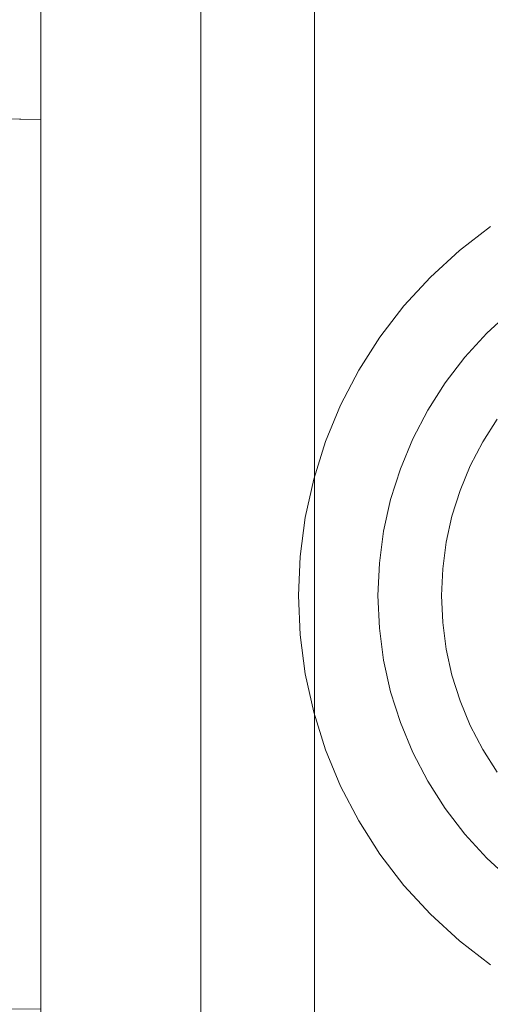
# Model space of a CAD drawing. Header units: millimetres. Extents: x 1865 to 2161, y 1201 to 1385.
# Tile 3 of 40: x 1900 to 1915, y 1216 to 1247. Entities that reach past the tile are written whole.
import ezdxf

# ---------------------------------------------------------------- set-up
doc = ezdxf.new("R2010")
doc.units = ezdxf.units.MM
doc.header["$LTSCALE"] = 25.4
doc.layers.add('Lighting-Moving Light', color=7, linetype='Continuous', lineweight=5)

# ---------------------------------------------------------------- blocks, each defined once
blk = doc.blocks.new('Group-1')
at = {"layer": 'Lighting-Moving Light', "color": 7, "linetype": 'Continuous', "lineweight": 5, "transparency": 33554687}
for points in [[(-112, -92, -21.465), (-107.035, -87.035, -16.5), (-107.035, 87.035, -16.5), (-112, 92, -21.465)], [(-107.035, -87.035, -16.5), (107.035, -87.035, -16.5), (107.035, 87.035, -16.5), (-107.035, 87.035, -16.5)], [(103.5, -83.5, -108.466), (-103.5, -83.5, -108.466), (-103.5, 83.5, -108.466), (103.5, 83.5, -108.466)], [(-112, -49.211, -47.544), (-112, -49.211, -77.387), (-118.833, -49.092, -77.387), (-118.833, -49.092, -47.544)]]:
    blk.add_3dface(points, dxfattribs=at)
for points, invisible_edges in [([(-112, -92, -99.966), (-112, 92, -99.965), (-112, 92, -99.966)], 9), ([(-112, 92, -99.966), (-103.5, 83.5, -108.466), (-103.5, -83.5, -108.466), (-112, -92, -99.966)], 8), ([(-112, -92, -99.966), (-112, -92, -99.965), (-112, 92, -99.965)], 8), ([(-112, 49.211, -47.544), (-112, -49.211, -47.544), (-112, 92, -21.465)], 11), ([(-112, 49.211, -77.387), (-112, 76.845, -77.387), (-112, 92, -99.965), (-112, -92, -99.965)], 10), ([(-112, -92, -21.465), (-112, 92, -21.465), (-112, -49.211, -47.544), (-112, -76.845, -47.544)], 10), ([(-112, -49.211, -77.387), (-112, 49.211, -77.387), (-112, -92, -99.965)], 11), ([(-112, -49.211, -77.387), (-112, -49.211, -47.544), (-112, 49.211, -47.544), (-112, 49.211, -77.387)], 10), ([(-118.833, -49.092, -77.387), (-112, -49.211, -77.387), (-112, -76.845, -77.387), (-116.521, -76.805, -77.387)], 8), ([(-116.521, -76.805, -47.544), (-112, -76.845, -47.544), (-112, -49.211, -47.544), (-118.833, -49.092, -47.544)], 8), ([(-112, -92, -99.965), (-112, -76.845, -77.387), (-112, -49.211, -77.387)], 9), ([(-99.899, -54.101, -16.465), (-98.999, -53.275, -16.465), (-98.03, -52.532, -16.465), (-90, -64, -16.465)], 12), ([(-98.03, -52.532, -16.465), (-98.999, -53.275, -16.465), (-97.41, -55.169, -1.637), (-96.612, -54.556, -1.637)], 10), ([(-98.999, -53.275, -16.465), (-99.899, -54.101, -16.465), (-98.152, -55.848, -1.637), (-97.41, -55.169, -1.637)], 10), ([(-101.468, -55.97, -16.465), (-100.725, -55.001, -16.465), (-99.899, -54.101, -16.465), (-90, -64, -16.465)], 12), ([(-99.899, -54.101, -16.465), (-100.725, -55.001, -16.465), (-98.831, -56.59, -1.637), (-98.152, -55.848, -1.637)], 10), ([(-100.725, -55.001, -16.465), (-101.468, -55.97, -16.465), (-99.444, -57.388, -1.637), (-98.831, -56.59, -1.637)], 10), ([(-98.128, -55.872, -1.475), (-97.389, -55.195, -1.475), (-97.41, -55.169, -1.637), (-98.152, -55.848, -1.637)], 11), ([(-98.095, -55.905, -1.316), (-97.358, -55.231, -1.316), (-97.389, -55.195, -1.475), (-98.128, -55.872, -1.475)], 15), ([(-98.052, -55.948, -1.162), (-97.32, -55.277, -1.162), (-97.358, -55.231, -1.316), (-98.095, -55.905, -1.316)], 15), ([(-98.001, -55.999, -1.014), (-97.273, -55.332, -1.014), (-97.32, -55.277, -1.162), (-98.052, -55.948, -1.162)], 15), ([(-102.688, -58.083, -16.465), (-102.124, -57, -16.465), (-101.468, -55.97, -16.465), (-90, -64, -16.465)], 12), ([(-101.468, -55.97, -16.465), (-102.124, -57, -16.465), (-99.984, -58.236, -1.637), (-99.444, -57.388, -1.637)], 10), ([(-98.805, -56.611, -1.475), (-98.128, -55.872, -1.475), (-98.152, -55.848, -1.637), (-98.831, -56.59, -1.637)], 11), ([(-98.769, -56.642, -1.316), (-98.095, -55.905, -1.316), (-98.128, -55.872, -1.475), (-98.805, -56.611, -1.475)], 15), ([(-98.723, -56.68, -1.162), (-98.052, -55.948, -1.162), (-98.095, -55.905, -1.316), (-98.769, -56.642, -1.316)], 15), ([(-98.668, -56.727, -1.014), (-98.001, -55.999, -1.014), (-98.052, -55.948, -1.162), (-98.723, -56.68, -1.162)], 15), ([(-98.603, -56.781, -0.872), (-97.941, -56.059, -0.872), (-98.001, -55.999, -1.014), (-98.668, -56.727, -1.014)], 15), ([(-98.529, -56.843, -0.737), (-97.873, -56.127, -0.737), (-97.941, -56.059, -0.872), (-98.603, -56.781, -0.872)], 15), ([(-98.447, -56.912, -0.611), (-97.798, -56.202, -0.611), (-97.873, -56.127, -0.737), (-98.529, -56.843, -0.737)], 15), ([(-98.358, -56.987, -0.494), (-97.715, -56.285, -0.494), (-97.798, -56.202, -0.611), (-98.447, -56.912, -0.611)], 15), ([(-98.261, -57.068, -0.387), (-97.626, -56.374, -0.387), (-97.715, -56.285, -0.494), (-98.358, -56.987, -0.494)], 15), ([(-98.158, -57.154, -0.291), (-97.531, -56.469, -0.291), (-97.626, -56.374, -0.387), (-98.261, -57.068, -0.387)], 15), ([(-98.049, -57.246, -0.206), (-97.43, -56.57, -0.206), (-97.531, -56.469, -0.291), (-98.158, -57.154, -0.291)], 15), ([(-97.936, -57.341, -0.134), (-97.325, -56.675, -0.134), (-97.43, -56.57, -0.206), (-98.049, -57.246, -0.206)], 15), ([(-99.416, -57.407, -1.475), (-98.805, -56.611, -1.475), (-98.831, -56.59, -1.637), (-99.444, -57.388, -1.637)], 11), ([(-99.377, -57.434, -1.316), (-98.769, -56.642, -1.316), (-98.805, -56.611, -1.475), (-99.416, -57.407, -1.475)], 15), ([(-99.328, -57.468, -1.162), (-98.723, -56.68, -1.162), (-98.769, -56.642, -1.316), (-99.377, -57.434, -1.316)], 15), ([(-99.269, -57.51, -1.014), (-98.668, -56.727, -1.014), (-98.723, -56.68, -1.162), (-99.328, -57.468, -1.162)], 15), ([(-99.199, -57.559, -0.872), (-98.603, -56.781, -0.872), (-98.668, -56.727, -1.014), (-99.269, -57.51, -1.014)], 15), ([(-99.121, -57.614, -0.737), (-98.529, -56.843, -0.737), (-98.603, -56.781, -0.872), (-99.199, -57.559, -0.872)], 15), ([(-99.033, -57.675, -0.611), (-98.447, -56.912, -0.611), (-98.529, -56.843, -0.737), (-99.121, -57.614, -0.737)], 15), ([(-102.124, -57, -16.465), (-102.688, -58.083, -16.465), (-100.448, -59.128, -1.637), (-99.984, -58.236, -1.637)], 10), ([(-98.937, -57.742, -0.494), (-98.358, -56.987, -0.494), (-98.447, -56.912, -0.611), (-99.033, -57.675, -0.611)], 15), ([(-98.834, -57.814, -0.387), (-98.261, -57.068, -0.387), (-98.358, -56.987, -0.494), (-98.937, -57.742, -0.494)], 15), ([(-98.724, -57.892, -0.291), (-98.158, -57.154, -0.291), (-98.261, -57.068, -0.387), (-98.834, -57.814, -0.387)], 15), ([(-98.607, -57.973, -0.206), (-98.049, -57.246, -0.206), (-98.158, -57.154, -0.291), (-98.724, -57.892, -0.291)], 15), ([(-99.955, -58.253, -1.475), (-99.416, -57.407, -1.475), (-99.444, -57.388, -1.637), (-99.984, -58.236, -1.637)], 11), ([(-99.914, -58.276, -1.316), (-99.377, -57.434, -1.316), (-99.416, -57.407, -1.475), (-99.955, -58.253, -1.475)], 15), ([(-99.862, -58.306, -1.162), (-99.328, -57.468, -1.162), (-99.377, -57.434, -1.316), (-99.914, -58.276, -1.316)], 15), ([(-99.799, -58.343, -1.014), (-99.269, -57.51, -1.014), (-99.328, -57.468, -1.162), (-99.862, -58.306, -1.162)], 15), ([(-98.486, -58.058, -0.134), (-97.936, -57.341, -0.134), (-98.049, -57.246, -0.206), (-98.607, -57.973, -0.206)], 15), ([(-98.36, -58.147, -0.074), (-97.818, -57.44, -0.074), (-97.936, -57.341, -0.134), (-98.486, -58.058, -0.134)], 15), ([(-98.23, -58.237, -0.027), (-97.696, -57.542, -0.027), (-97.818, -57.44, -0.074), (-98.36, -58.147, -0.074)], 15), ([(-99.726, -58.385, -0.872), (-99.199, -57.559, -0.872), (-99.269, -57.51, -1.014), (-99.799, -58.343, -1.014)], 15), ([(-99.642, -58.433, -0.737), (-99.121, -57.614, -0.737), (-99.199, -57.559, -0.872), (-99.726, -58.385, -0.872)], 15), ([(-99.55, -58.486, -0.611), (-99.033, -57.675, -0.611), (-99.121, -57.614, -0.737), (-99.642, -58.433, -0.737)], 15), ([(-99.449, -58.545, -0.494), (-98.937, -57.742, -0.494), (-99.033, -57.675, -0.611), (-99.55, -58.486, -0.611)], 15), ([(-99.339, -58.608, -0.387), (-98.834, -57.814, -0.387), (-98.937, -57.742, -0.494), (-99.449, -58.545, -0.494)], 15), ([(-98.097, -58.33, 0.007), (-97.572, -57.646, 0.007), (-97.696, -57.542, -0.027), (-98.23, -58.237, -0.027)], 15), ([(-97.963, -58.424, 0.028), (-97.447, -57.752, 0.028), (-97.572, -57.646, 0.007), (-98.097, -58.33, 0.007)], 15), ([(-103.523, -60.377, -16.465), (-103.156, -59.212, -16.465), (-102.688, -58.083, -16.465), (-90, -64, -16.465)], 12), ([(-102.688, -58.083, -16.465), (-103.156, -59.212, -16.465), (-100.833, -60.057, -1.637), (-100.448, -59.128, -1.637)], 10), ([(-99.223, -58.675, -0.291), (-98.724, -57.892, -0.291), (-98.834, -57.814, -0.387), (-99.339, -58.608, -0.387)], 15), ([(-99.1, -58.746, -0.206), (-98.607, -57.973, -0.206), (-98.724, -57.892, -0.291), (-99.223, -58.675, -0.291)], 15), ([(-98.971, -58.82, -0.134), (-98.486, -58.058, -0.134), (-98.607, -57.973, -0.206), (-99.1, -58.746, -0.206)], 15), ([(-98.838, -58.897, -0.074), (-98.36, -58.147, -0.074), (-98.486, -58.058, -0.134), (-98.971, -58.82, -0.134)], 15), ([(-100.418, -59.142, -1.475), (-99.955, -58.253, -1.475), (-99.984, -58.236, -1.637), (-100.448, -59.128, -1.637)], 11), ([(-100.375, -59.162, -1.316), (-99.914, -58.276, -1.316), (-99.955, -58.253, -1.475), (-100.418, -59.142, -1.475)], 15), ([(-100.321, -59.187, -1.162), (-99.862, -58.306, -1.162), (-99.914, -58.276, -1.316), (-100.375, -59.162, -1.316)], 15), ([(-100.255, -59.218, -1.014), (-99.799, -58.343, -1.014), (-99.862, -58.306, -1.162), (-100.321, -59.187, -1.162)], 15), ([(-100.178, -59.254, -0.872), (-99.726, -58.385, -0.872), (-99.799, -58.343, -1.014), (-100.255, -59.218, -1.014)], 15), ([(-100.091, -59.294, -0.737), (-99.642, -58.433, -0.737), (-99.726, -58.385, -0.872), (-100.178, -59.254, -0.872)], 15), ([(-98.701, -58.977, -0.027), (-98.23, -58.237, -0.027), (-98.36, -58.147, -0.074), (-98.838, -58.897, -0.074)], 15), ([(-98.561, -59.058, 0.007), (-98.097, -58.33, 0.007), (-98.23, -58.237, -0.027), (-98.701, -58.977, -0.027)], 15), ([(-98.419, -59.14, 0.028), (-97.963, -58.424, 0.028), (-98.097, -58.33, 0.007), (-98.561, -59.058, 0.007)], 15), ([(-99.994, -59.34, -0.611), (-99.55, -58.486, -0.611), (-99.642, -58.433, -0.737), (-100.091, -59.294, -0.737)], 15), ([(-99.888, -59.389, -0.494), (-99.449, -58.545, -0.494), (-99.55, -58.486, -0.611), (-99.994, -59.34, -0.611)], 15), ([(-99.774, -59.442, -0.387), (-99.339, -58.608, -0.387), (-99.449, -58.545, -0.494), (-99.888, -59.389, -0.494)], 15), ([(-99.652, -59.499, -0.291), (-99.223, -58.675, -0.291), (-99.339, -58.608, -0.387), (-99.774, -59.442, -0.387)], 15), ([(-99.523, -59.559, -0.206), (-99.1, -58.746, -0.206), (-99.223, -58.675, -0.291), (-99.652, -59.499, -0.291)], 15), ([(-97.828, -58.519, 0.035), (-98.276, -59.222, 0.035), (-98.66, -59.962, 0.035), (-90, -64, 0.035)], 12), ([(-98.276, -59.222, 0.035), (-97.828, -58.519, 0.035), (-97.963, -58.424, 0.028), (-98.419, -59.14, 0.028)], 14), ([(-99.389, -59.622, -0.134), (-98.971, -58.82, -0.134), (-99.1, -58.746, -0.206), (-99.523, -59.559, -0.206)], 15), ([(-99.249, -59.687, -0.074), (-98.838, -58.897, -0.074), (-98.971, -58.82, -0.134), (-99.389, -59.622, -0.134)], 15), ([(-99.105, -59.754, -0.027), (-98.701, -58.977, -0.027), (-98.838, -58.897, -0.074), (-99.249, -59.687, -0.074)], 15), ([(-98.959, -59.822, 0.007), (-98.561, -59.058, 0.007), (-98.701, -58.977, -0.027), (-99.105, -59.754, -0.027)], 15), ([(-103.156, -59.212, -16.465), (-103.523, -60.377, -16.465), (-101.136, -61.016, -1.637), (-100.833, -60.057, -1.637)], 10), ([(-100.801, -60.069, -1.475), (-100.418, -59.142, -1.475), (-100.448, -59.128, -1.637), (-100.833, -60.057, -1.637)], 11), ([(-100.757, -60.085, -1.316), (-100.375, -59.162, -1.316), (-100.418, -59.142, -1.475), (-100.801, -60.069, -1.475)], 15), ([(-100.701, -60.105, -1.162), (-100.321, -59.187, -1.162), (-100.375, -59.162, -1.316), (-100.757, -60.085, -1.316)], 15), ([(-100.632, -60.13, -1.014), (-100.255, -59.218, -1.014), (-100.321, -59.187, -1.162), (-100.701, -60.105, -1.162)], 15), ([(-100.553, -60.159, -0.872), (-100.178, -59.254, -0.872), (-100.255, -59.218, -1.014), (-100.632, -60.13, -1.014)], 15), ([(-100.463, -60.192, -0.737), (-100.091, -59.294, -0.737), (-100.178, -59.254, -0.872), (-100.553, -60.159, -0.872)], 15), ([(-100.362, -60.228, -0.611), (-99.994, -59.34, -0.611), (-100.091, -59.294, -0.737), (-100.463, -60.192, -0.737)], 15), ([(-100.252, -60.268, -0.494), (-99.888, -59.389, -0.494), (-99.994, -59.34, -0.611), (-100.362, -60.228, -0.611)], 15), ([(-98.81, -59.892, 0.028), (-98.419, -59.14, 0.028), (-98.561, -59.058, 0.007), (-98.959, -59.822, 0.007)], 15), ([(-98.66, -59.962, 0.035), (-98.276, -59.222, 0.035), (-98.419, -59.14, 0.028), (-98.81, -59.892, 0.028)], 14), ([(-100.134, -60.312, -0.387), (-99.774, -59.442, -0.387), (-99.888, -59.389, -0.494), (-100.252, -60.268, -0.494)], 15), ([(-100.008, -60.358, -0.291), (-99.652, -59.499, -0.291), (-99.774, -59.442, -0.387), (-100.134, -60.312, -0.387)], 15), ([(-99.874, -60.406, -0.206), (-99.523, -59.559, -0.206), (-99.652, -59.499, -0.291), (-100.008, -60.358, -0.291)], 15), ([(-99.735, -60.457, -0.134), (-99.389, -59.622, -0.134), (-99.523, -59.559, -0.206), (-99.874, -60.406, -0.206)], 15), ([(-99.59, -60.51, -0.074), (-99.249, -59.687, -0.074), (-99.389, -59.622, -0.134), (-99.735, -60.457, -0.134)], 15), ([(-99.441, -60.564, -0.027), (-99.105, -59.754, -0.027), (-99.249, -59.687, -0.074), (-99.59, -60.51, -0.074)], 15), ([(-99.289, -60.619, 0.007), (-98.959, -59.822, 0.007), (-99.105, -59.754, -0.027), (-99.441, -60.564, -0.027)], 15), ([(-99.135, -60.675, 0.028), (-98.81, -59.892, 0.028), (-98.959, -59.822, 0.007), (-99.289, -60.619, 0.007)], 15), ([(-98.979, -60.732, 0.035), (-98.66, -59.962, 0.035), (-98.81, -59.892, 0.028), (-99.135, -60.675, 0.028)], 14), ([(-101.103, -61.025, -1.475), (-100.801, -60.069, -1.475), (-100.833, -60.057, -1.637), (-101.136, -61.016, -1.637)], 11), ([(-101.057, -61.037, -1.316), (-100.757, -60.085, -1.316), (-100.801, -60.069, -1.475), (-101.103, -61.025, -1.475)], 15), ([(-100.999, -61.053, -1.162), (-100.701, -60.105, -1.162), (-100.757, -60.085, -1.316), (-101.057, -61.037, -1.316)], 15), ([(-100.929, -61.072, -1.014), (-100.632, -60.13, -1.014), (-100.701, -60.105, -1.162), (-100.999, -61.053, -1.162)], 15), ([(-100.848, -61.093, -0.872), (-100.553, -60.159, -0.872), (-100.632, -60.13, -1.014), (-100.929, -61.072, -1.014)], 15), ([(-100.755, -61.118, -0.737), (-100.463, -60.192, -0.737), (-100.553, -60.159, -0.872), (-100.848, -61.093, -0.872)], 15), ([(-100.652, -61.146, -0.611), (-100.362, -60.228, -0.611), (-100.463, -60.192, -0.737), (-100.755, -61.118, -0.737)], 15), ([(-100.539, -61.176, -0.494), (-100.252, -60.268, -0.494), (-100.362, -60.228, -0.611), (-100.652, -61.146, -0.611)], 15), ([(-98.66, -59.962, 0.035), (-98.979, -60.732, 0.035), (-99.23, -61.527, 0.035), (-90, -64, 0.035)], 12), ([(-103.947, -62.78, -16.465), (-103.787, -61.569, -16.465), (-103.523, -60.377, -16.465), (-90, -64, -16.465)], 12), ([(-103.523, -60.377, -16.465), (-103.787, -61.569, -16.465), (-101.353, -61.998, -1.637), (-101.136, -61.016, -1.637)], 10), ([(-100.417, -61.209, -0.387), (-100.134, -60.312, -0.387), (-100.252, -60.268, -0.494), (-100.539, -61.176, -0.494)], 15), ([(-100.287, -61.244, -0.291), (-100.008, -60.358, -0.291), (-100.134, -60.312, -0.387), (-100.417, -61.209, -0.387)], 15), ([(-100.15, -61.28, -0.206), (-99.874, -60.406, -0.206), (-100.008, -60.358, -0.291), (-100.287, -61.244, -0.291)], 15), ([(-100.006, -61.319, -0.134), (-99.735, -60.457, -0.134), (-99.874, -60.406, -0.206), (-100.15, -61.28, -0.206)], 15), ([(-99.857, -61.359, -0.074), (-99.59, -60.51, -0.074), (-99.735, -60.457, -0.134), (-100.006, -61.319, -0.134)], 15), ([(-99.704, -61.4, -0.027), (-99.441, -60.564, -0.027), (-99.59, -60.51, -0.074), (-99.857, -61.359, -0.074)], 15), ([(-99.548, -61.442, 0.007), (-99.289, -60.619, 0.007), (-99.441, -60.564, -0.027), (-99.704, -61.4, -0.027)], 15), ([(-99.39, -61.484, 0.028), (-99.135, -60.675, 0.028), (-99.289, -60.619, 0.007), (-99.548, -61.442, 0.007)], 15), ([(-99.23, -61.527, 0.035), (-98.979, -60.732, 0.035), (-99.135, -60.675, 0.028), (-99.39, -61.484, 0.028)], 14), ([(-101.32, -62.004, -1.475), (-101.103, -61.025, -1.475), (-101.136, -61.016, -1.637), (-101.353, -61.998, -1.637)], 11), ([(-101.274, -62.012, -1.316), (-101.057, -61.037, -1.316), (-101.103, -61.025, -1.475), (-101.32, -62.004, -1.475)], 15), ([(-101.214, -62.023, -1.162), (-100.999, -61.053, -1.162), (-101.057, -61.037, -1.316), (-101.274, -62.012, -1.316)], 15), ([(-101.143, -62.035, -1.014), (-100.929, -61.072, -1.014), (-100.999, -61.053, -1.162), (-101.214, -62.023, -1.162)], 15), ([(-101.06, -62.05, -0.872), (-100.848, -61.093, -0.872), (-100.929, -61.072, -1.014), (-101.143, -62.035, -1.014)], 15), ([(-100.965, -62.067, -0.737), (-100.755, -61.118, -0.737), (-100.848, -61.093, -0.872), (-101.06, -62.05, -0.872)], 15), ([(-100.86, -62.085, -0.611), (-100.652, -61.146, -0.611), (-100.755, -61.118, -0.737), (-100.965, -62.067, -0.737)], 15), ([(-100.745, -62.105, -0.494), (-100.539, -61.176, -0.494), (-100.652, -61.146, -0.611), (-100.86, -62.085, -0.611)], 15), ([(-100.62, -62.127, -0.387), (-100.417, -61.209, -0.387), (-100.539, -61.176, -0.494), (-100.745, -62.105, -0.494)], 15), ([(-100.488, -62.151, -0.291), (-100.287, -61.244, -0.291), (-100.417, -61.209, -0.387), (-100.62, -62.127, -0.387)], 15), ([(-100.348, -62.175, -0.206), (-100.15, -61.28, -0.206), (-100.287, -61.244, -0.291), (-100.488, -62.151, -0.291)], 15), ([(-100.202, -62.201, -0.134), (-100.006, -61.319, -0.134), (-100.15, -61.28, -0.206), (-100.348, -62.175, -0.206)], 15), ([(-100.05, -62.228, -0.074), (-99.857, -61.359, -0.074), (-100.006, -61.319, -0.134), (-100.202, -62.201, -0.134)], 15), ([(-99.894, -62.255, -0.027), (-99.704, -61.4, -0.027), (-99.857, -61.359, -0.074), (-100.05, -62.228, -0.074)], 15), ([(-99.735, -62.283, 0.007), (-99.548, -61.442, 0.007), (-99.704, -61.4, -0.027), (-99.894, -62.255, -0.027)], 15), ([(-99.573, -62.312, 0.028), (-99.39, -61.484, 0.028), (-99.548, -61.442, 0.007), (-99.735, -62.283, 0.007)], 15), ([(-103.787, -61.569, -16.465), (-103.947, -62.78, -16.465), (-101.485, -62.995, -1.637), (-101.353, -61.998, -1.637)], 10), ([(-99.411, -62.341, 0.035), (-99.23, -61.527, 0.035), (-99.39, -61.484, 0.028), (-99.573, -62.312, 0.028)], 14), ([(-99.23, -61.527, 0.035), (-99.411, -62.341, 0.035), (-99.519, -63.167, 0.035), (-90, -64, 0.035)], 12), ([(-101.451, -62.998, -1.475), (-101.32, -62.004, -1.475), (-101.353, -61.998, -1.637), (-101.485, -62.995, -1.637)], 11), ([(-101.404, -63.002, -1.316), (-101.274, -62.012, -1.316), (-101.32, -62.004, -1.475), (-101.451, -62.998, -1.475)], 15), ([(-101.344, -63.008, -1.162), (-101.214, -62.023, -1.162), (-101.274, -62.012, -1.316), (-101.404, -63.002, -1.316)], 15), ([(-101.272, -63.014, -1.014), (-101.143, -62.035, -1.014), (-101.214, -62.023, -1.162), (-101.344, -63.008, -1.162)], 15), ([(-101.187, -63.021, -0.872), (-101.06, -62.05, -0.872), (-101.143, -62.035, -1.014), (-101.272, -63.014, -1.014)], 15), ([(-101.092, -63.03, -0.737), (-100.965, -62.067, -0.737), (-101.06, -62.05, -0.872), (-101.187, -63.021, -0.872)], 15), ([(-100.985, -63.039, -0.611), (-100.86, -62.085, -0.611), (-100.965, -62.067, -0.737), (-101.092, -63.03, -0.737)], 15), ([(-100.869, -63.049, -0.494), (-100.745, -62.105, -0.494), (-100.86, -62.085, -0.611), (-100.985, -63.039, -0.611)], 15), ([(-100.743, -63.06, -0.387), (-100.62, -62.127, -0.387), (-100.745, -62.105, -0.494), (-100.869, -63.049, -0.494)], 15), ([(-100.609, -63.072, -0.291), (-100.488, -62.151, -0.291), (-100.62, -62.127, -0.387), (-100.743, -63.06, -0.387)], 15), ([(-100.468, -63.084, -0.206), (-100.348, -62.175, -0.206), (-100.488, -62.151, -0.291), (-100.609, -63.072, -0.291)], 15), ([(-100.32, -63.097, -0.134), (-100.202, -62.201, -0.134), (-100.348, -62.175, -0.206), (-100.468, -63.084, -0.206)], 15), ([(-100.166, -63.111, -0.074), (-100.05, -62.228, -0.074), (-100.202, -62.201, -0.134), (-100.32, -63.097, -0.134)], 15), ([(-100.009, -63.124, -0.027), (-99.894, -62.255, -0.027), (-100.05, -62.228, -0.074), (-100.166, -63.111, -0.074)], 15), ([(-99.847, -63.138, 0.007), (-99.735, -62.283, 0.007), (-99.894, -62.255, -0.027), (-100.009, -63.124, -0.027)], 15), ([(-99.684, -63.153, 0.028), (-99.573, -62.312, 0.028), (-99.735, -62.283, 0.007), (-99.847, -63.138, 0.007)], 15), ([(-99.519, -63.167, 0.035), (-99.411, -62.341, 0.035), (-99.573, -62.312, 0.028), (-99.684, -63.153, 0.028)], 14), ([(-103.947, -62.78, -16.465), (-104, -64, -16.465), (-101.529, -64, -1.637), (-101.485, -62.995, -1.637)], 10), ([(-103.947, -65.22, -16.465), (-104, -64, -16.465), (-103.947, -62.78, -16.465), (-90, -64, -16.465)], 12), ([(-101.495, -64, -1.475), (-101.451, -62.998, -1.475), (-101.485, -62.995, -1.637), (-101.529, -64, -1.637)], 11), ([(-101.447, -64, -1.316), (-101.404, -63.002, -1.316), (-101.451, -62.998, -1.475), (-101.495, -64, -1.475)], 15), ([(-101.387, -64, -1.162), (-101.344, -63.008, -1.162), (-101.404, -63.002, -1.316), (-101.447, -64, -1.316)], 15), ([(-101.315, -64, -1.014), (-101.272, -63.014, -1.014), (-101.344, -63.008, -1.162), (-101.387, -64, -1.162)], 15), ([(-101.23, -64, -0.872), (-101.187, -63.021, -0.872), (-101.272, -63.014, -1.014), (-101.315, -64, -1.014)], 15), ([(-101.134, -64, -0.737), (-101.092, -63.03, -0.737), (-101.187, -63.021, -0.872), (-101.23, -64, -0.872)], 15), ([(-101.027, -64, -0.611), (-100.985, -63.039, -0.611), (-101.092, -63.03, -0.737), (-101.134, -64, -0.737)], 15), ([(-100.91, -64, -0.494), (-100.869, -63.049, -0.494), (-100.985, -63.039, -0.611), (-101.027, -64, -0.611)], 15), ([(-100.784, -64, -0.387), (-100.743, -63.06, -0.387), (-100.869, -63.049, -0.494), (-100.91, -64, -0.494)], 15), ([(-100.65, -64, -0.291), (-100.609, -63.072, -0.291), (-100.743, -63.06, -0.387), (-100.784, -64, -0.387)], 15), ([(-100.508, -64, -0.206), (-100.468, -63.084, -0.206), (-100.609, -63.072, -0.291), (-100.65, -64, -0.291)], 15), ([(-100.359, -64, -0.134), (-100.32, -63.097, -0.134), (-100.468, -63.084, -0.206), (-100.508, -64, -0.206)], 15), ([(-100.205, -64, -0.074), (-100.166, -63.111, -0.074), (-100.32, -63.097, -0.134), (-100.359, -64, -0.134)], 15), ([(-100.047, -64, -0.027), (-100.009, -63.124, -0.027), (-100.166, -63.111, -0.074), (-100.205, -64, -0.074)], 15), ([(-99.885, -64, 0.007), (-99.847, -63.138, 0.007), (-100.009, -63.124, -0.027), (-100.047, -64, -0.027)], 15), ([(-99.721, -64, 0.028), (-99.684, -63.153, 0.028), (-99.847, -63.138, 0.007), (-99.885, -64, 0.007)], 15), ([(-99.556, -64, 0.035), (-99.519, -63.167, 0.035), (-99.684, -63.153, 0.028), (-99.721, -64, 0.028)], 14), ([(-99.519, -63.167, 0.035), (-99.556, -64, 0.035), (-99.519, -64.833, 0.035), (-90, -64, 0.035)], 12), ([(-104, -64, -16.465), (-103.947, -65.22, -16.465), (-101.485, -65.005, -1.637), (-101.529, -64, -1.637)], 10), ([(-103.523, -67.623, -16.465), (-103.787, -66.431, -16.465), (-103.947, -65.22, -16.465), (-90, -64, -16.465)], 12), ([(-102.688, -69.917, -16.465), (-103.156, -68.788, -16.465), (-103.523, -67.623, -16.465), (-90, -64, -16.465)], 12), ([(-101.468, -72.03, -16.465), (-102.124, -71, -16.465), (-102.688, -69.917, -16.465), (-90, -64, -16.465)], 12), ([(-101.451, -65.002, -1.475), (-101.495, -64, -1.475), (-101.529, -64, -1.637), (-101.485, -65.005, -1.637)], 11), ([(-101.404, -64.998, -1.316), (-101.447, -64, -1.316), (-101.495, -64, -1.475), (-101.451, -65.002, -1.475)], 15), ([(-99.899, -73.899, -16.465), (-100.725, -72.999, -16.465), (-101.468, -72.03, -16.465), (-90, -64, -16.465)], 12), ([(-101.344, -64.992, -1.162), (-101.387, -64, -1.162), (-101.447, -64, -1.316), (-101.404, -64.998, -1.316)], 15), ([(-101.272, -64.986, -1.014), (-101.315, -64, -1.014), (-101.387, -64, -1.162), (-101.344, -64.992, -1.162)], 15), ([(-101.187, -64.979, -0.872), (-101.23, -64, -0.872), (-101.315, -64, -1.014), (-101.272, -64.986, -1.014)], 15), ([(-101.092, -64.97, -0.737), (-101.134, -64, -0.737), (-101.23, -64, -0.872), (-101.187, -64.979, -0.872)], 15), ([(-100.985, -64.961, -0.611), (-101.027, -64, -0.611), (-101.134, -64, -0.737), (-101.092, -64.97, -0.737)], 15), ([(-100.869, -64.951, -0.494), (-100.91, -64, -0.494), (-101.027, -64, -0.611), (-100.985, -64.961, -0.611)], 15), ([(-100.743, -64.94, -0.387), (-100.784, -64, -0.387), (-100.91, -64, -0.494), (-100.869, -64.951, -0.494)], 15), ([(-100.609, -64.928, -0.291), (-100.65, -64, -0.291), (-100.784, -64, -0.387), (-100.743, -64.94, -0.387)], 15), ([(-100.468, -64.916, -0.206), (-100.508, -64, -0.206), (-100.65, -64, -0.291), (-100.609, -64.928, -0.291)], 15), ([(-100.32, -64.903, -0.134), (-100.359, -64, -0.134), (-100.508, -64, -0.206), (-100.468, -64.916, -0.206)], 15), ([(-100.166, -64.889, -0.074), (-100.205, -64, -0.074), (-100.359, -64, -0.134), (-100.32, -64.903, -0.134)], 15), ([(-100.009, -64.876, -0.027), (-100.047, -64, -0.027), (-100.205, -64, -0.074), (-100.166, -64.889, -0.074)], 15), ([(-99.847, -64.862, 0.007), (-99.885, -64, 0.007), (-100.047, -64, -0.027), (-100.009, -64.876, -0.027)], 15), ([(-98.03, -75.468, -16.465), (-98.999, -74.725, -16.465), (-99.899, -73.899, -16.465), (-90, -64, -16.465)], 12), ([(-99.684, -64.847, 0.028), (-99.721, -64, 0.028), (-99.885, -64, 0.007), (-99.847, -64.862, 0.007)], 15), ([(-99.519, -64.833, 0.035), (-99.556, -64, 0.035), (-99.721, -64, 0.028), (-99.684, -64.847, 0.028)], 14), ([(-99.519, -64.833, 0.035), (-99.411, -65.659, 0.035), (-99.23, -66.473, 0.035), (-90, -64, 0.035)], 12), ([(-99.23, -66.473, 0.035), (-98.979, -67.268, 0.035), (-98.66, -68.038, 0.035), (-90, -64, 0.035)], 12), ([(-98.66, -68.038, 0.035), (-98.276, -68.778, 0.035), (-97.828, -69.481, 0.035), (-90, -64, 0.035)], 12), ([(-99.411, -65.659, 0.035), (-99.519, -64.833, 0.035), (-99.684, -64.847, 0.028), (-99.573, -65.688, 0.028)], 14), ([(-103.947, -65.22, -16.465), (-103.787, -66.431, -16.465), (-101.353, -66.002, -1.637), (-101.485, -65.005, -1.637)], 10), ([(-101.32, -65.996, -1.475), (-101.451, -65.002, -1.475), (-101.485, -65.005, -1.637), (-101.353, -66.002, -1.637)], 11), ([(-101.274, -65.988, -1.316), (-101.404, -64.998, -1.316), (-101.451, -65.002, -1.475), (-101.32, -65.996, -1.475)], 15), ([(-101.214, -65.977, -1.162), (-101.344, -64.992, -1.162), (-101.404, -64.998, -1.316), (-101.274, -65.988, -1.316)], 15), ([(-101.143, -65.965, -1.014), (-101.272, -64.986, -1.014), (-101.344, -64.992, -1.162), (-101.214, -65.977, -1.162)], 15), ([(-101.06, -65.95, -0.872), (-101.187, -64.979, -0.872), (-101.272, -64.986, -1.014), (-101.143, -65.965, -1.014)], 15), ([(-100.965, -65.933, -0.737), (-101.092, -64.97, -0.737), (-101.187, -64.979, -0.872), (-101.06, -65.95, -0.872)], 15), ([(-100.86, -65.915, -0.611), (-100.985, -64.961, -0.611), (-101.092, -64.97, -0.737), (-100.965, -65.933, -0.737)], 15), ([(-100.745, -65.895, -0.494), (-100.869, -64.951, -0.494), (-100.985, -64.961, -0.611), (-100.86, -65.915, -0.611)], 15), ([(-100.62, -65.873, -0.387), (-100.743, -64.94, -0.387), (-100.869, -64.951, -0.494), (-100.745, -65.895, -0.494)], 15), ([(-100.488, -65.849, -0.291), (-100.609, -64.928, -0.291), (-100.743, -64.94, -0.387), (-100.62, -65.873, -0.387)], 15), ([(-100.348, -65.825, -0.206), (-100.468, -64.916, -0.206), (-100.609, -64.928, -0.291), (-100.488, -65.849, -0.291)], 15), ([(-100.202, -65.799, -0.134), (-100.32, -64.903, -0.134), (-100.468, -64.916, -0.206), (-100.348, -65.825, -0.206)], 15), ([(-100.05, -65.772, -0.074), (-100.166, -64.889, -0.074), (-100.32, -64.903, -0.134), (-100.202, -65.799, -0.134)], 15), ([(-99.894, -65.745, -0.027), (-100.009, -64.876, -0.027), (-100.166, -64.889, -0.074), (-100.05, -65.772, -0.074)], 15), ([(-99.735, -65.717, 0.007), (-99.847, -64.862, 0.007), (-100.009, -64.876, -0.027), (-99.894, -65.745, -0.027)], 15), ([(-99.573, -65.688, 0.028), (-99.684, -64.847, 0.028), (-99.847, -64.862, 0.007), (-99.735, -65.717, 0.007)], 15), ([(-99.704, -66.6, -0.027), (-99.894, -65.745, -0.027), (-100.05, -65.772, -0.074), (-99.857, -66.641, -0.074)], 15), ([(-99.548, -66.558, 0.007), (-99.735, -65.717, 0.007), (-99.894, -65.745, -0.027), (-99.704, -66.6, -0.027)], 15), ([(-99.39, -66.516, 0.028), (-99.573, -65.688, 0.028), (-99.735, -65.717, 0.007), (-99.548, -66.558, 0.007)], 15), ([(-99.23, -66.473, 0.035), (-99.411, -65.659, 0.035), (-99.573, -65.688, 0.028), (-99.39, -66.516, 0.028)], 14), ([(-103.787, -66.431, -16.465), (-103.523, -67.623, -16.465), (-101.136, -66.984, -1.637), (-101.353, -66.002, -1.637)], 10), ([(-101.103, -66.975, -1.475), (-101.32, -65.996, -1.475), (-101.353, -66.002, -1.637), (-101.136, -66.984, -1.637)], 11), ([(-101.057, -66.963, -1.316), (-101.274, -65.988, -1.316), (-101.32, -65.996, -1.475), (-101.103, -66.975, -1.475)], 15), ([(-100.999, -66.947, -1.162), (-101.214, -65.977, -1.162), (-101.274, -65.988, -1.316), (-101.057, -66.963, -1.316)], 15), ([(-100.929, -66.928, -1.014), (-101.143, -65.965, -1.014), (-101.214, -65.977, -1.162), (-100.999, -66.947, -1.162)], 15), ([(-100.848, -66.907, -0.872), (-101.06, -65.95, -0.872), (-101.143, -65.965, -1.014), (-100.929, -66.928, -1.014)], 15), ([(-100.755, -66.882, -0.737), (-100.965, -65.933, -0.737), (-101.06, -65.95, -0.872), (-100.848, -66.907, -0.872)], 15), ([(-100.652, -66.854, -0.611), (-100.86, -65.915, -0.611), (-100.965, -65.933, -0.737), (-100.755, -66.882, -0.737)], 15), ([(-100.539, -66.824, -0.494), (-100.745, -65.895, -0.494), (-100.86, -65.915, -0.611), (-100.652, -66.854, -0.611)], 15), ([(-100.417, -66.791, -0.387), (-100.62, -65.873, -0.387), (-100.745, -65.895, -0.494), (-100.539, -66.824, -0.494)], 15), ([(-100.287, -66.756, -0.291), (-100.488, -65.849, -0.291), (-100.62, -65.873, -0.387), (-100.417, -66.791, -0.387)], 15), ([(-100.15, -66.72, -0.206), (-100.348, -65.825, -0.206), (-100.488, -65.849, -0.291), (-100.287, -66.756, -0.291)], 15), ([(-100.006, -66.681, -0.134), (-100.202, -65.799, -0.134), (-100.348, -65.825, -0.206), (-100.15, -66.72, -0.206)], 15), ([(-99.857, -66.641, -0.074), (-100.05, -65.772, -0.074), (-100.202, -65.799, -0.134), (-100.006, -66.681, -0.134)], 15), ([(-99.735, -67.543, -0.134), (-100.006, -66.681, -0.134), (-100.15, -66.72, -0.206), (-99.874, -67.594, -0.206)], 15), ([(-99.59, -67.49, -0.074), (-99.857, -66.641, -0.074), (-100.006, -66.681, -0.134), (-99.735, -67.543, -0.134)], 15), ([(-99.441, -67.436, -0.027), (-99.704, -66.6, -0.027), (-99.857, -66.641, -0.074), (-99.59, -67.49, -0.074)], 15), ([(-99.289, -67.381, 0.007), (-99.548, -66.558, 0.007), (-99.704, -66.6, -0.027), (-99.441, -67.436, -0.027)], 15), ([(-99.135, -67.325, 0.028), (-99.39, -66.516, 0.028), (-99.548, -66.558, 0.007), (-99.289, -67.381, 0.007)], 15), ([(-98.979, -67.268, 0.035), (-99.23, -66.473, 0.035), (-99.39, -66.516, 0.028), (-99.135, -67.325, 0.028)], 14), ([(-103.523, -67.623, -16.465), (-103.156, -68.788, -16.465), (-100.833, -67.943, -1.637), (-101.136, -66.984, -1.637)], 10), ([(-100.801, -67.931, -1.475), (-101.103, -66.975, -1.475), (-101.136, -66.984, -1.637), (-100.833, -67.943, -1.637)], 11), ([(-100.757, -67.915, -1.316), (-101.057, -66.963, -1.316), (-101.103, -66.975, -1.475), (-100.801, -67.931, -1.475)], 15), ([(-100.701, -67.895, -1.162), (-100.999, -66.947, -1.162), (-101.057, -66.963, -1.316), (-100.757, -67.915, -1.316)], 15), ([(-100.632, -67.87, -1.014), (-100.929, -66.928, -1.014), (-100.999, -66.947, -1.162), (-100.701, -67.895, -1.162)], 15), ([(-100.553, -67.841, -0.872), (-100.848, -66.907, -0.872), (-100.929, -66.928, -1.014), (-100.632, -67.87, -1.014)], 15), ([(-100.463, -67.808, -0.737), (-100.755, -66.882, -0.737), (-100.848, -66.907, -0.872), (-100.553, -67.841, -0.872)], 15), ([(-100.362, -67.772, -0.611), (-100.652, -66.854, -0.611), (-100.755, -66.882, -0.737), (-100.463, -67.808, -0.737)], 15), ([(-100.252, -67.732, -0.494), (-100.539, -66.824, -0.494), (-100.652, -66.854, -0.611), (-100.362, -67.772, -0.611)], 15), ([(-100.134, -67.688, -0.387), (-100.417, -66.791, -0.387), (-100.539, -66.824, -0.494), (-100.252, -67.732, -0.494)], 15), ([(-100.008, -67.642, -0.291), (-100.287, -66.756, -0.291), (-100.417, -66.791, -0.387), (-100.134, -67.688, -0.387)], 15), ([(-99.874, -67.594, -0.206), (-100.15, -66.72, -0.206), (-100.287, -66.756, -0.291), (-100.008, -67.642, -0.291)], 15), ([(-98.66, -68.038, 0.035), (-98.979, -67.268, 0.035), (-99.135, -67.325, 0.028), (-98.81, -68.108, 0.028)], 14), ([(-99.523, -68.441, -0.206), (-99.874, -67.594, -0.206), (-100.008, -67.642, -0.291), (-99.652, -68.501, -0.291)], 15), ([(-99.389, -68.378, -0.134), (-99.735, -67.543, -0.134), (-99.874, -67.594, -0.206), (-99.523, -68.441, -0.206)], 15), ([(-99.249, -68.313, -0.074), (-99.59, -67.49, -0.074), (-99.735, -67.543, -0.134), (-99.389, -68.378, -0.134)], 15), ([(-99.105, -68.246, -0.027), (-99.441, -67.436, -0.027), (-99.59, -67.49, -0.074), (-99.249, -68.313, -0.074)], 15), ([(-98.959, -68.178, 0.007), (-99.289, -67.381, 0.007), (-99.441, -67.436, -0.027), (-99.105, -68.246, -0.027)], 15), ([(-98.81, -68.108, 0.028), (-99.135, -67.325, 0.028), (-99.289, -67.381, 0.007), (-98.959, -68.178, 0.007)], 15), ([(-100.321, -68.813, -1.162), (-100.701, -67.895, -1.162), (-100.757, -67.915, -1.316), (-100.375, -68.838, -1.316)], 15), ([(-100.255, -68.782, -1.014), (-100.632, -67.87, -1.014), (-100.701, -67.895, -1.162), (-100.321, -68.813, -1.162)], 15), ([(-100.178, -68.746, -0.872), (-100.553, -67.841, -0.872), (-100.632, -67.87, -1.014), (-100.255, -68.782, -1.014)], 15), ([(-100.091, -68.706, -0.737), (-100.463, -67.808, -0.737), (-100.553, -67.841, -0.872), (-100.178, -68.746, -0.872)], 15), ([(-99.994, -68.66, -0.611), (-100.362, -67.772, -0.611), (-100.463, -67.808, -0.737), (-100.091, -68.706, -0.737)], 15), ([(-99.888, -68.611, -0.494), (-100.252, -67.732, -0.494), (-100.362, -67.772, -0.611), (-99.994, -68.66, -0.611)], 15), ([(-99.774, -68.558, -0.387), (-100.134, -67.688, -0.387), (-100.252, -67.732, -0.494), (-99.888, -68.611, -0.494)], 15), ([(-99.652, -68.501, -0.291), (-100.008, -67.642, -0.291), (-100.134, -67.688, -0.387), (-99.774, -68.558, -0.387)], 15), ([(-103.156, -68.788, -16.465), (-102.688, -69.917, -16.465), (-100.448, -68.872, -1.637), (-100.833, -67.943, -1.637)], 10), ([(-100.418, -68.858, -1.475), (-100.801, -67.931, -1.475), (-100.833, -67.943, -1.637), (-100.448, -68.872, -1.637)], 11), ([(-100.375, -68.838, -1.316), (-100.757, -67.915, -1.316), (-100.801, -67.931, -1.475), (-100.418, -68.858, -1.475)], 15), ([(-98.561, -68.942, 0.007), (-98.959, -68.178, 0.007), (-99.105, -68.246, -0.027), (-98.701, -69.023, -0.027)], 15), ([(-98.419, -68.86, 0.028), (-98.81, -68.108, 0.028), (-98.959, -68.178, 0.007), (-98.561, -68.942, 0.007)], 15), ([(-98.276, -68.778, 0.035), (-98.66, -68.038, 0.035), (-98.81, -68.108, 0.028), (-98.419, -68.86, 0.028)], 14), ([(-99.223, -69.325, -0.291), (-99.652, -68.501, -0.291), (-99.774, -68.558, -0.387), (-99.339, -69.392, -0.387)], 15), ([(-99.1, -69.254, -0.206), (-99.523, -68.441, -0.206), (-99.652, -68.501, -0.291), (-99.223, -69.325, -0.291)], 15), ([(-98.971, -69.18, -0.134), (-99.389, -68.378, -0.134), (-99.523, -68.441, -0.206), (-99.1, -69.254, -0.206)], 15), ([(-98.838, -69.103, -0.074), (-99.249, -68.313, -0.074), (-99.389, -68.378, -0.134), (-98.971, -69.18, -0.134)], 15), ([(-98.701, -69.023, -0.027), (-99.105, -68.246, -0.027), (-99.249, -68.313, -0.074), (-98.838, -69.103, -0.074)], 15), ([(-99.862, -69.694, -1.162), (-100.321, -68.813, -1.162), (-100.375, -68.838, -1.316), (-99.914, -69.724, -1.316)], 15), ([(-99.799, -69.657, -1.014), (-100.255, -68.782, -1.014), (-100.321, -68.813, -1.162), (-99.862, -69.694, -1.162)], 15), ([(-99.726, -69.615, -0.872), (-100.178, -68.746, -0.872), (-100.255, -68.782, -1.014), (-99.799, -69.657, -1.014)], 15), ([(-99.642, -69.567, -0.737), (-100.091, -68.706, -0.737), (-100.178, -68.746, -0.872), (-99.726, -69.615, -0.872)], 15), ([(-99.55, -69.514, -0.611), (-99.994, -68.66, -0.611), (-100.091, -68.706, -0.737), (-99.642, -69.567, -0.737)], 15), ([(-99.449, -69.455, -0.494), (-99.888, -68.611, -0.494), (-99.994, -68.66, -0.611), (-99.55, -69.514, -0.611)], 15), ([(-99.339, -69.392, -0.387), (-99.774, -68.558, -0.387), (-99.888, -68.611, -0.494), (-99.449, -69.455, -0.494)], 15), ([(-97.828, -69.481, 0.035), (-98.276, -68.778, 0.035), (-98.419, -68.86, 0.028), (-97.963, -69.576, 0.028)], 14), ([(-102.688, -69.917, -16.465), (-102.124, -71, -16.465), (-99.984, -69.764, -1.637), (-100.448, -68.872, -1.637)], 10), ([(-99.955, -69.747, -1.475), (-100.418, -68.858, -1.475), (-100.448, -68.872, -1.637), (-99.984, -69.764, -1.637)], 11), ([(-99.914, -69.724, -1.316), (-100.375, -68.838, -1.316), (-100.418, -68.858, -1.475), (-99.955, -69.747, -1.475)], 15), ([(-98.36, -69.853, -0.074), (-98.838, -69.103, -0.074), (-98.971, -69.18, -0.134), (-98.486, -69.942, -0.134)], 15), ([(-98.23, -69.763, -0.027), (-98.701, -69.023, -0.027), (-98.838, -69.103, -0.074), (-98.36, -69.853, -0.074)], 15), ([(-98.097, -69.67, 0.007), (-98.561, -68.942, 0.007), (-98.701, -69.023, -0.027), (-98.23, -69.763, -0.027)], 15), ([(-97.963, -69.576, 0.028), (-98.419, -68.86, 0.028), (-98.561, -68.942, 0.007), (-98.097, -69.67, 0.007)], 15), ([(-98.834, -70.186, -0.387), (-99.339, -69.392, -0.387), (-99.449, -69.455, -0.494), (-98.937, -70.258, -0.494)], 15), ([(-98.724, -70.108, -0.291), (-99.223, -69.325, -0.291), (-99.339, -69.392, -0.387), (-98.834, -70.186, -0.387)], 15), ([(-98.607, -70.027, -0.206), (-99.1, -69.254, -0.206), (-99.223, -69.325, -0.291), (-98.724, -70.108, -0.291)], 15), ([(-98.486, -69.942, -0.134), (-98.971, -69.18, -0.134), (-99.1, -69.254, -0.206), (-98.607, -70.027, -0.206)], 15), ([(-99.377, -70.566, -1.316), (-99.914, -69.724, -1.316), (-99.955, -69.747, -1.475), (-99.416, -70.593, -1.475)], 15), ([(-99.328, -70.532, -1.162), (-99.862, -69.694, -1.162), (-99.914, -69.724, -1.316), (-99.377, -70.566, -1.316)], 15), ([(-99.269, -70.49, -1.014), (-99.799, -69.657, -1.014), (-99.862, -69.694, -1.162), (-99.328, -70.532, -1.162)], 15), ([(-99.199, -70.441, -0.872), (-99.726, -69.615, -0.872), (-99.799, -69.657, -1.014), (-99.269, -70.49, -1.014)], 15), ([(-99.121, -70.386, -0.737), (-99.642, -69.567, -0.737), (-99.726, -69.615, -0.872), (-99.199, -70.441, -0.872)], 15), ([(-99.033, -70.325, -0.611), (-99.55, -69.514, -0.611), (-99.642, -69.567, -0.737), (-99.121, -70.386, -0.737)], 15), ([(-98.937, -70.258, -0.494), (-99.449, -69.455, -0.494), (-99.55, -69.514, -0.611), (-99.033, -70.325, -0.611)], 15), ([(-97.572, -70.354, 0.007), (-98.097, -69.67, 0.007), (-98.23, -69.763, -0.027), (-97.696, -70.458, -0.027)], 15), ([(-97.447, -70.248, 0.028), (-97.963, -69.576, 0.028), (-98.097, -69.67, 0.007), (-97.572, -70.354, 0.007)], 15), ([(-102.124, -71, -16.465), (-101.468, -72.03, -16.465), (-99.444, -70.612, -1.637), (-99.984, -69.764, -1.637)], 10), ([(-99.416, -70.593, -1.475), (-99.955, -69.747, -1.475), (-99.984, -69.764, -1.637), (-99.444, -70.612, -1.637)], 11), ([(-98.049, -70.754, -0.206), (-98.607, -70.027, -0.206), (-98.724, -70.108, -0.291), (-98.158, -70.846, -0.291)], 15), ([(-97.936, -70.659, -0.134), (-98.486, -69.942, -0.134), (-98.607, -70.027, -0.206), (-98.049, -70.754, -0.206)], 15), ([(-97.818, -70.56, -0.074), (-98.36, -69.853, -0.074), (-98.486, -69.942, -0.134), (-97.936, -70.659, -0.134)], 15), ([(-97.696, -70.458, -0.027), (-98.23, -69.763, -0.027), (-98.36, -69.853, -0.074), (-97.818, -70.56, -0.074)], 15), ([(-98.447, -71.088, -0.611), (-99.033, -70.325, -0.611), (-99.121, -70.386, -0.737), (-98.529, -71.157, -0.737)], 15), ([(-98.358, -71.013, -0.494), (-98.937, -70.258, -0.494), (-99.033, -70.325, -0.611), (-98.447, -71.088, -0.611)], 15), ([(-98.261, -70.932, -0.387), (-98.834, -70.186, -0.387), (-98.937, -70.258, -0.494), (-98.358, -71.013, -0.494)], 15), ([(-98.158, -70.846, -0.291), (-98.724, -70.108, -0.291), (-98.834, -70.186, -0.387), (-98.261, -70.932, -0.387)], 15), ([(-101.468, -72.03, -16.465), (-100.725, -72.999, -16.465), (-98.831, -71.41, -1.637), (-99.444, -70.612, -1.637)], 10), ([(-98.805, -71.389, -1.475), (-99.416, -70.593, -1.475), (-99.444, -70.612, -1.637), (-98.831, -71.41, -1.637)], 11), ([(-98.769, -71.358, -1.316), (-99.377, -70.566, -1.316), (-99.416, -70.593, -1.475), (-98.805, -71.389, -1.475)], 15), ([(-98.723, -71.32, -1.162), (-99.328, -70.532, -1.162), (-99.377, -70.566, -1.316), (-98.769, -71.358, -1.316)], 15), ([(-98.668, -71.273, -1.014), (-99.269, -70.49, -1.014), (-99.328, -70.532, -1.162), (-98.723, -71.32, -1.162)], 15), ([(-98.603, -71.219, -0.872), (-99.199, -70.441, -0.872), (-99.269, -70.49, -1.014), (-98.668, -71.273, -1.014)], 15), ([(-98.529, -71.157, -0.737), (-99.121, -70.386, -0.737), (-99.199, -70.441, -0.872), (-98.603, -71.219, -0.872)], 15), ([(-97.626, -71.626, -0.387), (-98.261, -70.932, -0.387), (-98.358, -71.013, -0.494), (-97.715, -71.715, -0.494)], 15), ([(-97.531, -71.531, -0.291), (-98.158, -70.846, -0.291), (-98.261, -70.932, -0.387), (-97.626, -71.626, -0.387)], 15), ([(-97.43, -71.43, -0.206), (-98.049, -70.754, -0.206), (-98.158, -70.846, -0.291), (-97.531, -71.531, -0.291)], 15), ([(-97.325, -71.325, -0.134), (-97.936, -70.659, -0.134), (-98.049, -70.754, -0.206), (-97.43, -71.43, -0.206)], 15), ([(-97.941, -71.941, -0.872), (-98.603, -71.219, -0.872), (-98.668, -71.273, -1.014), (-98.001, -72.001, -1.014)], 15), ([(-97.873, -71.873, -0.737), (-98.529, -71.157, -0.737), (-98.603, -71.219, -0.872), (-97.941, -71.941, -0.872)], 15), ([(-97.798, -71.798, -0.611), (-98.447, -71.088, -0.611), (-98.529, -71.157, -0.737), (-97.873, -71.873, -0.737)], 15), ([(-97.715, -71.715, -0.494), (-98.358, -71.013, -0.494), (-98.447, -71.088, -0.611), (-97.798, -71.798, -0.611)], 15), ([(-100.725, -72.999, -16.465), (-99.899, -73.899, -16.465), (-98.152, -72.152, -1.637), (-98.831, -71.41, -1.637)], 10), ([(-98.128, -72.128, -1.475), (-98.805, -71.389, -1.475), (-98.831, -71.41, -1.637), (-98.152, -72.152, -1.637)], 11), ([(-98.095, -72.095, -1.316), (-98.769, -71.358, -1.316), (-98.805, -71.389, -1.475), (-98.128, -72.128, -1.475)], 15), ([(-98.052, -72.052, -1.162), (-98.723, -71.32, -1.162), (-98.769, -71.358, -1.316), (-98.095, -72.095, -1.316)], 15), ([(-98.001, -72.001, -1.014), (-98.668, -71.273, -1.014), (-98.723, -71.32, -1.162), (-98.052, -72.052, -1.162)], 15), ([(-99.899, -73.899, -16.465), (-98.999, -74.725, -16.465), (-97.41, -72.831, -1.637), (-98.152, -72.152, -1.637)], 10), ([(-97.389, -72.805, -1.475), (-98.128, -72.128, -1.475), (-98.152, -72.152, -1.637), (-97.41, -72.831, -1.637)], 11), ([(-97.358, -72.769, -1.316), (-98.095, -72.095, -1.316), (-98.128, -72.128, -1.475), (-97.389, -72.805, -1.475)], 15), ([(-97.32, -72.723, -1.162), (-98.052, -72.052, -1.162), (-98.095, -72.095, -1.316), (-97.358, -72.769, -1.316)], 15), ([(-97.273, -72.668, -1.014), (-98.001, -72.001, -1.014), (-98.052, -72.052, -1.162), (-97.32, -72.723, -1.162)], 15), ([(-98.999, -74.725, -16.465), (-98.03, -75.468, -16.465), (-96.612, -73.444, -1.637), (-97.41, -72.831, -1.637)], 10)]:
    blk.add_3dface(points, dxfattribs=dict(at, invisible_edges=invisible_edges))
at = {"layer": 'Lighting-Moving Light', "color": 0, "flags": 1}
for tag in ['Yoke', '3D_Symbol_Name', 'Weight', 'Weight', 'Wattage', 'Candlepower', 'Body', 'Model_Name', 'Beam_Angle', 'Field_Angle', 'Remarks', 'Beam_Angle_2', 'Field_Angle_2', 'Num_Channels', 'Frame_Size', 'Device_Type', 'FixtureID', 'Frame_Size', 'Base', 'Lens', 'Inst_Type', 'Lamp']:
    blk.add_attdef(tag, (-144.25, -164.904), '', height=0.18, dxfattribs=at)

msp = doc.modelspace()

# ---------------------------------------------------------------- block references
at = {"layer": 'Lighting-Moving Light', "color": 7, "transparency": 33554687}
msp.add_blockref('Group-1', (2012.623, 1292.88), dxfattribs=at)

doc.saveas('drawing.dxf')
